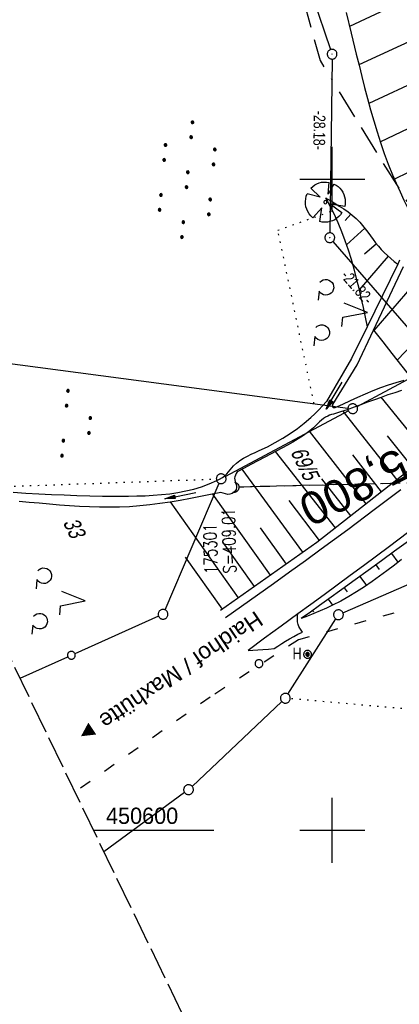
# Model space of a CAD drawing. Extents: x 508513 to 509174, y 450079 to 451036.
# Tile 28 of 51: x 508652 to 508710, y 450573 to 450724. Entities that reach past the tile are written whole.
import ezdxf
from ezdxf.enums import TextEntityAlignment as Align

# ---------------------------------------------------------------- set-up
doc = ezdxf.new("R2010")
doc.units = 0
doc.header["$LTSCALE"] = 10
doc.header["$MEASUREMENT"] = 0
for name, pattern in [('ACAD_ISO03W100', [30, 12, -18]), ('ACAD_ISO16W100', [73, 15, -6.5, 15, -6.5, 15, -7, 1, -7]), ('AUSGEZOGEN', [0]), ('LT00', [0]), ('LT12', [0.4, 0.3, -0.1]), ('LT14', [0.6, 0.5, -0.1]), ('LT17', [0.15, 0.1, -0.05]), ('PUNKTX2_STR', [0.6, 0.1, -0.5]), ('STRICHLINIE2', [0.375, 0.25, -0.125])]:
    doc.linetypes.add(name, pattern=pattern)
doc.layers.get('0').update_dxf_attribs({"linetype": 'LT00'})
for name, color, linetype in [('--EK_FBR', 250, 'LT00'), ('--EK_Haltung', 7, 'STRICHLINIE2'), ('--EK_Schacht-Text', 5, 'LT00'), ('--EK_ST-93-1', 30, 'LT17'), ('--EL_DFK_AB_L', 21, 'LT00'), ('--EL_DFK_AB_P', 7, 'LT00'), ('--EL_Haltung', 182, 'STRICHLINIE2'), ('ABSTAND', 8, 'LT00'), ('BAB-KABEL', 220, 'ACAD_ISO16W100'), ('DFK_AB_L', 21, 'LT00'), ('DFK_AB_P', 7, 'LT00'), ('DFK_FLUR_NR', 250, 'LT00'), ('DFK_GZPKT', 250, 'LT00'), ('DFK_KATASTER', 250, 'LT00'), ('DFK_NUTZUNG', 250, 'LT00'), ('DFK_NUTZUNGSGRENZE', 70, 'PUNKTX2_STR'), ('DFK_TOPO-SYM', 252, 'LT00'), ('DFK_VERMPKT', 252, 'LT00'), ('DL', 182, 'LT12'), ('ORTSRICHTUNG', 7, 'Continuous'), ('PFEIL', 140, 'AUSGEZOGEN'), ('V122_AFBR_BAB', 250, 'LT00'), ('V122_BAUM', 250, 'LT00'), ('V122_BOESCH', 250, 'LT00'), ('V122_BOSCHUNG', 250, 'LT00'), ('V122_EINFAHRT', 250, 'LT00'), ('V122_GRABEN', 250, 'LT00'), ('V122_RASTER', 250, 'LT00'), ('V122_RAUHGE', 250, 'LT00'), ('V122_UK_DURCH', 182, 'LT00'), ('WASSERLTG', 130, 'ACAD_ISO03W100')]:
    doc.layers.add(name, color=color, linetype=linetype)
doc.layers.add('-BLATT_122-RAND', color=7, linetype='LT14', plot=False)
doc.styles.add('Beschrift', font='ARIAL.TTF')
doc.styles.add('schachtbeschriftung', font='romans.shx', dxfattribs={"width": 0.75, "height": 2})
doc.styles.get("Standard").update_dxf_attribs({"font": 'ARIAL.TTF'})

# ---------------------------------------------------------------- blocks, each defined once
blk = doc.blocks.new('SYMB7010')
at = {"color": 0, "linetype": 'ByBlock'}
for points in [[(-0.031408, 0.499213), (-0.093728, 0.49134), (-0.15457, 0.475719), (-0.212975, 0.452595), (-0.268021, 0.422333), (-0.31884, 0.385411), (-0.36463, 0.342411), (-0.40467, 0.29401), (-0.438329, 0.240973), (-0.465074, 0.184136), (-0.484486, 0.124395), (-0.496256, 0.062692), (-0.5002, 0)], [(-0.5002, 0), (-0.496256, -0.062692), (-0.484486, -0.124395), (-0.465075, -0.184136), (-0.438329, -0.240973), (-0.404671, -0.29401), (-0.36463, -0.342411), (-0.31884, -0.385411), (-0.268021, -0.422333), (-0.212975, -0.452595), (-0.154571, -0.475719), (-0.093728, -0.49134), (-0.031408, -0.499213), (0.031408, -0.499213)], [(0.5002, 0), (0.496256, 0.062692), (0.484485, 0.124395), (0.465074, 0.184136), (0.438329, 0.240973), (0.40467, 0.29401), (0.36463, 0.342411), (0.31884, 0.385411), (0.268021, 0.422333), (0.212975, 0.452595), (0.15457, 0.475719), (0.093728, 0.49134), (0.031408, 0.499213), (-0.031408, 0.499213)], [(0.031408, -0.499213), (0.093728, -0.491341), (0.15457, -0.475719), (0.212975, -0.452595), (0.268021, -0.422333), (0.31884, -0.385411), (0.36463, -0.342411), (0.404671, -0.294011), (0.438329, -0.240974), (0.465075, -0.184136), (0.484486, -0.124395), (0.496256, -0.062692), (0.500201, 0)]]:
    blk.add_lwpolyline(points, dxfattribs=at)
blk = doc.blocks.new('SYMB7005')
at = {"color": 0, "linetype": 'ByBlock'}
for p, q in [((-0.5005, 0), (-0.496554, -0.062729)), ((-0.22, -0.04784), (-0.22, 0.04784)), ((-0.2, -0.101888), (-0.2, 0.101888)), ((-0.18, -0.134415), (-0.18, 0.134415)), ((-0.16, -0.158785), (-0.16, 0.158786)), ((-0.14, -0.175417), (-0.14, 0.175417)), ((-0.12, -0.190319), (-0.12, 0.190319)), ((-0.1, -0.201009), (-0.1, 0.201009)), ((-0.08, -0.210244), (-0.08, 0.210244)), ((-0.06, -0.216311), (-0.06, 0.216311)), ((-0.04, -0.22156), (-0.04, 0.22156)), ((0.01073, 0.225245), (-0.032092, 0.223205)), ((-0.02, -0.22353), (-0.02, 0.22353)), ((0, -0.22539), (0, 0.22559)), ((0.02, -0.22353), (0.02, 0.22353)), ((0.04, -0.22156), (0.04, 0.22156)), ((0.06, -0.216311), (0.06, 0.216311)), ((0.08, -0.210244), (0.08, 0.210244)), ((0.1, -0.201009), (0.1, 0.201009)), ((0.12, -0.190319), (0.12, 0.190319)), ((0.14, -0.175417), (0.14, 0.175417)), ((0.16, -0.158785), (0.16, 0.158785)), ((0.18, -0.134415), (0.18, 0.134415)), ((0.2, -0.101888), (0.2, 0.101888)), ((0.22, -0.047839), (0.22, 0.04784))]:
    blk.add_line(p, q, dxfattribs=at)
for points in [[(0.5005, 0), (0.496553, 0.062729), (0.484776, 0.124469), (0.465353, 0.184246), (0.438592, 0.241118), (0.404913, 0.294187), (0.364849, 0.342616), (0.319031, 0.385642), (0.268181, 0.422586), (0.213103, 0.452866), (0.154663, 0.476004), (0.093784, 0.491635), (0.031427, 0.499512), (-0.031427, 0.499512), (-0.093784, 0.491635), (-0.154663, 0.476004), (-0.213103, 0.452866), (-0.268181, 0.422586), (-0.319031, 0.385642), (-0.364849, 0.342616), (-0.404913, 0.294187), (-0.438592, 0.241118), (-0.465353, 0.184246), (-0.484776, 0.124469), (-0.496554, 0.062729), (-0.5005, 0)], [(-0.032092, 0.223205), (-0.073754, 0.213098), (-0.11275, 0.195289), (-0.147671, 0.170422), (-0.177255, 0.139395), (-0.200432, 0.10333), (-0.216366, 0.063531), (-0.224479, 0.021435), (-0.224479, -0.021435)], [(0.2255, 0), (0.221425, 0.042676), (0.209347, 0.08381), (0.189703, 0.121915), (0.163202, 0.155613), (0.130803, 0.183687), (0.093676, 0.205122), (0.053164, 0.219144), (0.01073, 0.225245)], [(0.01073, -0.225245), (0.053164, -0.219144), (0.093676, -0.205122), (0.130803, -0.183687), (0.163202, -0.155613), (0.189703, -0.121915), (0.209347, -0.08381), (0.221425, -0.042676), (0.2255, 0)], [(0.031427, -0.499513), (0.093784, -0.491635), (0.154663, -0.476004), (0.213103, -0.452866), (0.268182, -0.422587), (0.319031, -0.385642), (0.364849, -0.342616), (0.404913, -0.294187), (0.438592, -0.241118), (0.465354, -0.184247), (0.484776, -0.124469), (0.496554, -0.062729), (0.500501, 0)], [(-0.496554, -0.062729), (-0.484776, -0.124469), (-0.465353, -0.184246), (-0.438592, -0.241118), (-0.404913, -0.294187), (-0.364849, -0.342616), (-0.319031, -0.385642), (-0.268182, -0.422586), (-0.213103, -0.452866), (-0.154663, -0.476004), (-0.093784, -0.491635), (-0.031427, -0.499513), (0.031427, -0.499513)], [(-0.224479, -0.021435), (-0.216366, -0.063531), (-0.200432, -0.10333), (-0.177255, -0.139395), (-0.147671, -0.170422), (-0.11275, -0.195289), (-0.073754, -0.213098), (-0.032092, -0.223205), (0.01073, -0.225245)]]:
    blk.add_lwpolyline(points, dxfattribs=at)
blk = doc.blocks.new('SYMB7201')
at = {"color": 0, "linetype": 'ByBlock'}
for p, q in [((0, 0.385), (-0.11, 0.015)), ((-0.255, -0.385), (-0.115, -0.385)), ((0.445, -0.385), (0.585, -0.385))]:
    blk.add_line(p, q, dxfattribs=at)
for points in [[(0.25, 0.015), (0.11, 0.015), (0, 0.385)], [(-0.393816, -0.383308), (-0.416239, -0.362945), (-0.432849, -0.337617), (-0.442589, -0.308936), (-0.444836, -0.27873), (-0.439449, -0.248923), (-0.426769, -0.221415), (-0.407606, -0.197958), (-0.38318, -0.180047), (-0.355047, -0.168823), (-0.325, -0.165), (-0.294953, -0.168823), (-0.26682, -0.180047), (-0.242394, -0.197959), (-0.223231, -0.221415), (-0.210551, -0.248923), (-0.205164, -0.27873), (-0.207411, -0.308936), (-0.21715, -0.337617), (-0.233761, -0.362945), (-0.256184, -0.383308)], [(0.306185, -0.383308), (0.283761, -0.362945), (0.267151, -0.337617), (0.257411, -0.308936), (0.255164, -0.27873), (0.260552, -0.248923), (0.273231, -0.221415), (0.292394, -0.197958), (0.31682, -0.180047), (0.344953, -0.168823), (0.375, -0.165), (0.405047, -0.168823), (0.43318, -0.180047), (0.457606, -0.197959), (0.476769, -0.221415), (0.489449, -0.248923), (0.494836, -0.27873), (0.492589, -0.308936), (0.48285, -0.337617), (0.466239, -0.362945), (0.443816, -0.383308)]]:
    blk.add_lwpolyline(points, dxfattribs=at)
blk = doc.blocks.new('SYMB7110')
at = {"color": 0, "linetype": 'ByBlock'}
for p, q in [((-0.515, 0.392919), (-0.515, 0.367081)), ((-0.51, 0.362895), (-0.51, 0.397105)), ((-0.505, 0.399164), (-0.505, 0.360836)), ((-0.5, 0.360204), (-0.5, 0.399796)), ((-0.495, 0.399164), (-0.495, 0.360836)), ((-0.49, 0.362895), (-0.49, 0.397105)), ((-0.485, 0.392919), (-0.485, 0.367081)), ((-0.48, 0.379874), (-0.48, 0.380145)), ((-0.285, 0.392919), (-0.285, 0.367081)), ((-0.28, 0.362895), (-0.28, 0.397105)), ((-0.275, 0.399164), (-0.275, 0.360836)), ((-0.27, 0.360204), (-0.27, 0.399796)), ((-0.265, 0.399164), (-0.265, 0.360836)), ((-0.26, 0.362895), (-0.26, 0.397105)), ((-0.255, 0.392919), (-0.255, 0.367081)), ((-0.25, 0.379874), (-0.25, 0.380146)), ((0.255, 0.392919), (0.255, 0.367081)), ((0.26, 0.362895), (0.26, 0.397105)), ((0.265, 0.399164), (0.265, 0.360836)), ((0.27, 0.360204), (0.27, 0.399796)), ((0.275, 0.399164), (0.275, 0.360836)), ((0.28, 0.362895), (0.28, 0.397105)), ((0.285, 0.392919), (0.285, 0.367081)), ((0.29, 0.379874), (0.29, 0.380145)), ((0.485, 0.392919), (0.485, 0.367081)), ((0.49, 0.362895), (0.49, 0.397105)), ((0.495, 0.399164), (0.495, 0.360836)), ((0.5, 0.360204), (0.5, 0.399796)), ((0.505, 0.399164), (0.505, 0.360836)), ((0.51, 0.362895), (0.51, 0.397105)), ((0.515, 0.392919), (0.515, 0.367081)), ((0.52, 0.379874), (0.52, 0.380146)), ((-0.9, 0.012919), (-0.9, -0.012919)), ((-0.895, -0.017106), (-0.895, 0.017105)), ((-0.89, 0.019164), (-0.89, -0.019164)), ((-0.885, -0.019797), (-0.885, 0.019796)), ((-0.88, 0.019164), (-0.88, -0.019164)), ((-0.875, -0.017106), (-0.875, 0.017105)), ((-0.87, 0.012919), (-0.87, -0.012919)), ((-0.865, -0.000126), (-0.865, 0.000145)), ((-0.67, 0.012919), (-0.67, -0.012919)), ((-0.665, -0.017106), (-0.665, 0.017105)), ((-0.66, 0.019164), (-0.66, -0.019164)), ((-0.655, -0.019797), (-0.655, 0.019796)), ((-0.65, 0.019164), (-0.65, -0.019164)), ((-0.645, -0.017106), (-0.645, 0.017105)), ((-0.64, 0.012919), (-0.64, -0.012919)), ((-0.635, -0.000126), (-0.635, 0.000145)), ((-0.13, 0.012919), (-0.13, -0.012919)), ((-0.125, -0.017105), (-0.125, 0.017105)), ((-0.12, 0.019164), (-0.12, -0.019164)), ((-0.115, -0.019796), (-0.115, 0.019796)), ((-0.11, 0.019164), (-0.11, -0.019164)), ((-0.105, -0.017105), (-0.105, 0.017105)), ((-0.1, 0.012919), (-0.1, -0.012919)), ((-0.095, -0.000126), (-0.095, 0.000146)), ((0.1, 0.012919), (0.1, -0.012919)), ((0.105, -0.017105), (0.105, 0.017105)), ((0.11, 0.019164), (0.11, -0.019164)), ((0.115, -0.019796), (0.115, 0.019796)), ((0.12, 0.019164), (0.12, -0.019164)), ((0.125, -0.017105), (0.125, 0.017105)), ((0.13, 0.012919), (0.13, -0.012919)), ((0.135, -0.000126), (0.135, 0.000146)), ((0.64, 0.012919), (0.64, -0.012919)), ((0.645, -0.017105), (0.645, 0.017105)), ((0.65, 0.019164), (0.65, -0.019164)), ((0.655, -0.019796), (0.655, 0.019796)), ((0.66, 0.019164), (0.66, -0.019164)), ((0.665, -0.017105), (0.665, 0.017105)), ((0.67, 0.012919), (0.67, -0.012919)), ((0.675, -0.000126), (0.675, 0.000146)), ((0.87, 0.012919), (0.87, -0.012919)), ((0.875, -0.017105), (0.875, 0.017105)), ((0.88, 0.019164), (0.88, -0.019164)), ((0.885, -0.019796), (0.885, 0.019796)), ((0.89, 0.019164), (0.89, -0.019164)), ((0.895, -0.017105), (0.895, 0.017105)), ((0.9, 0.012919), (0.9, -0.012919)), ((0.905, -0.000126), (0.905, 0.000146)), ((-0.515, -0.367081), (-0.515, -0.392919)), ((-0.51, -0.397105), (-0.51, -0.362895)), ((-0.505, -0.360836), (-0.505, -0.399164)), ((-0.5, -0.399796), (-0.5, -0.360204)), ((-0.495, -0.360836), (-0.495, -0.399164)), ((-0.49, -0.397106), (-0.49, -0.362895)), ((-0.485, -0.367081), (-0.485, -0.392919)), ((-0.48, -0.380126), (-0.48, -0.379855)), ((-0.285, -0.367081), (-0.285, -0.392919)), ((-0.28, -0.397105), (-0.28, -0.362895)), ((-0.275, -0.360836), (-0.275, -0.399164)), ((-0.27, -0.399796), (-0.27, -0.360204)), ((-0.265, -0.360836), (-0.265, -0.399164)), ((-0.26, -0.397105), (-0.26, -0.362895)), ((-0.255, -0.367081), (-0.255, -0.392919)), ((-0.25, -0.380126), (-0.25, -0.379855)), ((0.255, -0.367081), (0.255, -0.392919)), ((0.26, -0.397105), (0.26, -0.362895)), ((0.265, -0.360836), (0.265, -0.399164)), ((0.27, -0.399796), (0.27, -0.360204)), ((0.275, -0.360836), (0.275, -0.399164)), ((0.28, -0.397105), (0.28, -0.362895)), ((0.285, -0.367081), (0.285, -0.392919)), ((0.29, -0.380126), (0.29, -0.379855)), ((0.485, -0.367081), (0.485, -0.392919)), ((0.49, -0.397105), (0.49, -0.362895)), ((0.495, -0.360836), (0.495, -0.399164)), ((0.5, -0.399796), (0.5, -0.360204)), ((0.505, -0.360836), (0.505, -0.399164)), ((0.51, -0.397105), (0.51, -0.362895)), ((0.515, -0.367081), (0.515, -0.392919)), ((0.52, -0.380126), (0.52, -0.379855))]:
    blk.add_line(p, q, dxfattribs=at)
for points in [[(-0.48, 0.38), (-0.481981, 0.388678), (-0.48753, 0.395637), (-0.49555, 0.399499), (-0.50445, 0.399499), (-0.51247, 0.395637), (-0.518019, 0.388678), (-0.52, 0.38), (-0.518019, 0.371322), (-0.51247, 0.364363), (-0.50445, 0.360501), (-0.49555, 0.360501), (-0.48753, 0.364363), (-0.481981, 0.371322), (-0.48, 0.38)], [(-0.25, 0.38), (-0.251981, 0.388678), (-0.25753, 0.395637), (-0.26555, 0.399499), (-0.27445, 0.399499), (-0.28247, 0.395637), (-0.288019, 0.388678), (-0.29, 0.38), (-0.288019, 0.371322), (-0.28247, 0.364363), (-0.27445, 0.360501), (-0.26555, 0.360501), (-0.25753, 0.364363), (-0.251981, 0.371322), (-0.25, 0.38)], [(0.29, 0.38), (0.288019, 0.388678), (0.28247, 0.395637), (0.27445, 0.399499), (0.26555, 0.399499), (0.25753, 0.395637), (0.251981, 0.388678), (0.25, 0.38), (0.251981, 0.371322), (0.25753, 0.364363), (0.26555, 0.360501), (0.27445, 0.360501), (0.28247, 0.364363), (0.288019, 0.371322), (0.29, 0.38)], [(0.52, 0.38), (0.518019, 0.388678), (0.51247, 0.395637), (0.50445, 0.399499), (0.495549, 0.399499), (0.48753, 0.395637), (0.481981, 0.388678), (0.48, 0.38), (0.481981, 0.371322), (0.48753, 0.364363), (0.495549, 0.360501), (0.50445, 0.360501), (0.51247, 0.364363), (0.518019, 0.371322), (0.52, 0.38)], [(-0.865, 0), (-0.866981, 0.008678), (-0.87253, 0.015637), (-0.88055, 0.019498), (-0.88945, 0.019498), (-0.89747, 0.015637), (-0.903019, 0.008678), (-0.905, 0)], [(-0.905, 0), (-0.903019, -0.008678), (-0.89747, -0.015637), (-0.88945, -0.019499), (-0.88055, -0.019499), (-0.87253, -0.015637), (-0.866981, -0.008678), (-0.865, 0)], [(-0.635, 0), (-0.636981, 0.008678), (-0.64253, 0.015637), (-0.65055, 0.019498), (-0.65945, 0.019498), (-0.66747, 0.015637), (-0.673019, 0.008678), (-0.675, 0)], [(-0.675, 0), (-0.673019, -0.008678), (-0.66747, -0.015637), (-0.65945, -0.019499), (-0.65055, -0.019499), (-0.64253, -0.015637), (-0.636981, -0.008678), (-0.635, 0)], [(-0.095, 0), (-0.096981, 0.008678), (-0.10253, 0.015637), (-0.11055, 0.019499), (-0.11945, 0.019499), (-0.12747, 0.015637), (-0.133019, 0.008678), (-0.135, 0)], [(-0.135, 0), (-0.133019, -0.008678), (-0.12747, -0.015637), (-0.11945, -0.019499), (-0.11055, -0.019499), (-0.10253, -0.015637), (-0.096981, -0.008678), (-0.095, 0)], [(0.135, 0), (0.133019, 0.008678), (0.12747, 0.015637), (0.11945, 0.019499), (0.11055, 0.019499), (0.10253, 0.015637), (0.096981, 0.008678), (0.095, 0)], [(0.095, 0), (0.096981, -0.008678), (0.10253, -0.015637), (0.11055, -0.019499), (0.11945, -0.019499), (0.12747, -0.015637), (0.133019, -0.008678), (0.135, 0)], [(0.675, 0), (0.673019, 0.008678), (0.66747, 0.015637), (0.65945, 0.019499), (0.65055, 0.019499), (0.64253, 0.015637), (0.636981, 0.008678), (0.635, 0)], [(0.635, 0), (0.636981, -0.008678), (0.64253, -0.015637), (0.65055, -0.019499), (0.65945, -0.019499), (0.66747, -0.015637), (0.673019, -0.008678), (0.675, 0)], [(0.905, 0), (0.903019, 0.008678), (0.89747, 0.015637), (0.88945, 0.019499), (0.88055, 0.019499), (0.87253, 0.015637), (0.866981, 0.008678), (0.865, 0)], [(0.865, 0), (0.866981, -0.008678), (0.87253, -0.015637), (0.88055, -0.019499), (0.88945, -0.019499), (0.89747, -0.015637), (0.903019, -0.008678), (0.905, 0)], [(-0.48, -0.38), (-0.481981, -0.371322), (-0.48753, -0.364363), (-0.49555, -0.360501), (-0.50445, -0.360501), (-0.51247, -0.364363), (-0.518019, -0.371322), (-0.52, -0.38), (-0.518019, -0.388678), (-0.51247, -0.395637), (-0.50445, -0.399499), (-0.49555, -0.399499), (-0.48753, -0.395637), (-0.481981, -0.388678), (-0.48, -0.38)], [(-0.25, -0.38), (-0.251981, -0.371322), (-0.25753, -0.364363), (-0.26555, -0.360501), (-0.27445, -0.360501), (-0.28247, -0.364363), (-0.288019, -0.371322), (-0.29, -0.38), (-0.288019, -0.388678), (-0.28247, -0.395637), (-0.27445, -0.399499), (-0.26555, -0.399499), (-0.25753, -0.395637), (-0.251981, -0.388678), (-0.25, -0.38)], [(0.29, -0.38), (0.288019, -0.371322), (0.28247, -0.364363), (0.27445, -0.360501), (0.26555, -0.360501), (0.25753, -0.364363), (0.251981, -0.371322), (0.25, -0.38), (0.251981, -0.388678), (0.25753, -0.395637), (0.26555, -0.399499), (0.27445, -0.399499), (0.28247, -0.395637), (0.288019, -0.388678), (0.29, -0.38)], [(0.52, -0.38), (0.518019, -0.371322), (0.51247, -0.364363), (0.50445, -0.360501), (0.495549, -0.360501), (0.48753, -0.364363), (0.481981, -0.371322), (0.48, -0.38), (0.481981, -0.388678), (0.48753, -0.395637), (0.495549, -0.399499), (0.50445, -0.399499), (0.51247, -0.395637), (0.518019, -0.388678), (0.52, -0.38)]]:
    blk.add_lwpolyline(points, dxfattribs=at)
blk = doc.blocks.new('SYMB7111')
at = {"color": 0, "linetype": 'ByBlock'}
for p, q in [((-0.13, 0.202919), (-0.13, 0.177081)), ((-0.125, 0.172895), (-0.125, 0.207105)), ((-0.12, 0.209164), (-0.12, 0.170836)), ((-0.115, 0.170204), (-0.115, 0.209796)), ((-0.11, 0.209164), (-0.11, 0.170836)), ((-0.105, 0.172895), (-0.105, 0.207105)), ((-0.1, 0.202919), (-0.1, 0.177081)), ((-0.095, 0.189874), (-0.095, 0.190146)), ((0.1, 0.202919), (0.1, 0.177081)), ((0.105, 0.172895), (0.105, 0.207105)), ((0.11, 0.209164), (0.11, 0.170836)), ((0.115, 0.170204), (0.115, 0.209796)), ((0.12, 0.209164), (0.12, 0.170836)), ((0.125, 0.172895), (0.125, 0.207105)), ((0.13, 0.202919), (0.13, 0.177081)), ((0.135, 0.189874), (0.135, 0.190146)), ((-0.515, -0.177081), (-0.515, -0.202919)), ((-0.51, -0.207105), (-0.51, -0.172895)), ((-0.505, -0.170836), (-0.505, -0.209164)), ((-0.5, -0.209796), (-0.5, -0.170204)), ((-0.495, -0.170836), (-0.495, -0.209164)), ((-0.49, -0.207105), (-0.49, -0.172895)), ((-0.485, -0.177081), (-0.485, -0.202919)), ((-0.48, -0.190126), (-0.48, -0.189854)), ((-0.285, -0.177081), (-0.285, -0.202919)), ((-0.28, -0.207105), (-0.28, -0.172895)), ((-0.275, -0.170836), (-0.275, -0.209164)), ((-0.27, -0.209796), (-0.27, -0.170204)), ((-0.265, -0.170836), (-0.265, -0.209164)), ((-0.26, -0.207105), (-0.26, -0.172895)), ((-0.255, -0.177081), (-0.255, -0.202919)), ((-0.25, -0.190126), (-0.25, -0.189854)), ((0.255, -0.177081), (0.255, -0.202919)), ((0.26, -0.207105), (0.26, -0.172895)), ((0.265, -0.170836), (0.265, -0.209164)), ((0.27, -0.209796), (0.27, -0.170204)), ((0.275, -0.170836), (0.275, -0.209164)), ((0.28, -0.207105), (0.28, -0.172895)), ((0.285, -0.177081), (0.285, -0.202919)), ((0.29, -0.190126), (0.29, -0.189854)), ((0.485, -0.177081), (0.485, -0.202919)), ((0.49, -0.207105), (0.49, -0.172895)), ((0.495, -0.170836), (0.495, -0.209164)), ((0.5, -0.209796), (0.5, -0.170204)), ((0.505, -0.170836), (0.505, -0.209164)), ((0.51, -0.207105), (0.51, -0.172895)), ((0.515, -0.177081), (0.515, -0.202919)), ((0.52, -0.190126), (0.52, -0.189854))]:
    blk.add_line(p, q, dxfattribs=at)
for points in [[(-0.095, 0.19), (-0.096981, 0.198678), (-0.10253, 0.205637), (-0.11055, 0.209499), (-0.11945, 0.209499), (-0.12747, 0.205637), (-0.133019, 0.198678), (-0.135, 0.19), (-0.133019, 0.181322), (-0.12747, 0.174363), (-0.11945, 0.170501), (-0.11055, 0.170501), (-0.10253, 0.174363), (-0.096981, 0.181322), (-0.095, 0.19)], [(0.135, 0.19), (0.133019, 0.198678), (0.12747, 0.205637), (0.11945, 0.209499), (0.11055, 0.209499), (0.10253, 0.205637), (0.096981, 0.198678), (0.095, 0.19), (0.096981, 0.181322), (0.10253, 0.174363), (0.11055, 0.170501), (0.11945, 0.170501), (0.12747, 0.174363), (0.133019, 0.181322), (0.135, 0.19)], [(-0.48, -0.19), (-0.481981, -0.181322), (-0.48753, -0.174363), (-0.49555, -0.170501), (-0.50445, -0.170501), (-0.51247, -0.174363), (-0.518019, -0.181322), (-0.52, -0.19), (-0.518019, -0.198678), (-0.51247, -0.205637), (-0.50445, -0.209499), (-0.49555, -0.209499), (-0.48753, -0.205637), (-0.481981, -0.198678), (-0.48, -0.19)], [(-0.25, -0.19), (-0.251981, -0.181322), (-0.25753, -0.174363), (-0.26555, -0.170501), (-0.27445, -0.170501), (-0.28247, -0.174363), (-0.288019, -0.181322), (-0.29, -0.19), (-0.288019, -0.198678), (-0.28247, -0.205637), (-0.27445, -0.209499), (-0.26555, -0.209499), (-0.25753, -0.205637), (-0.251981, -0.198678), (-0.25, -0.19)], [(0.29, -0.19), (0.288019, -0.181322), (0.28247, -0.174363), (0.27445, -0.170501), (0.26555, -0.170501), (0.25753, -0.174363), (0.251981, -0.181322), (0.25, -0.19), (0.251981, -0.198678), (0.25753, -0.205637), (0.26555, -0.209499), (0.27445, -0.209499), (0.28247, -0.205637), (0.288019, -0.198678), (0.29, -0.19)], [(0.52, -0.19), (0.518019, -0.181322), (0.51247, -0.174363), (0.50445, -0.170501), (0.49555, -0.170501), (0.48753, -0.174363), (0.481981, -0.181322), (0.48, -0.19), (0.481981, -0.198678), (0.48753, -0.205637), (0.49555, -0.209499), (0.50445, -0.209499), (0.51247, -0.205637), (0.518019, -0.198678), (0.52, -0.19)]]:
    blk.add_lwpolyline(points, dxfattribs=at)
blk = doc.blocks.new('SYMB0003')
at = {"color": 0, "linetype": 'ByBlock'}
for p, q in [((-0.015712, 0), (0.010166, 0.012015)), ((0, -0.021257), (-0.015712, 0)), ((0.010166, 0.012015), (0, -0.021257))]:
    blk.add_line(p, q, dxfattribs=at)
for points in [[(-0.031395, 0.499013), (-0.093691, 0.491144), (-0.154509, 0.475528), (-0.21289, 0.452414), (-0.267913, 0.422164), (-0.318712, 0.385257), (-0.364484, 0.342274), (-0.404509, 0.293893), (-0.438154, 0.240877), (-0.464888, 0.184062), (-0.484292, 0.124345), (-0.496058, 0.062667), (-0.5, 0)], [(-0.5, 0), (-0.496058, -0.062667), (-0.484292, -0.124345), (-0.464888, -0.184062), (-0.438154, -0.240877), (-0.404509, -0.293893), (-0.364485, -0.342274), (-0.318712, -0.385257), (-0.267914, -0.422164), (-0.21289, -0.452414), (-0.154509, -0.475529), (-0.093691, -0.491144), (-0.031395, -0.499014), (0.031395, -0.499014)], [(0.5, 0), (0.496057, 0.062667), (0.484292, 0.124345), (0.464888, 0.184062), (0.438153, 0.240877), (0.404509, 0.293893), (0.364484, 0.342274), (0.318712, 0.385257), (0.267913, 0.422164), (0.21289, 0.452414), (0.154509, 0.475528), (0.093691, 0.491144), (0.031395, 0.499013), (-0.031395, 0.499013)], [(0.031395, -0.499014), (0.093691, -0.491144), (0.154509, -0.475529), (0.21289, -0.452414), (0.267914, -0.422164), (0.318712, -0.385257), (0.364485, -0.342274), (0.404509, -0.293893), (0.438154, -0.240877), (0.464889, -0.184062), (0.484292, -0.124345), (0.496058, -0.062667), (0.5, 0)]]:
    blk.add_lwpolyline(points, dxfattribs=at)
blk = doc.blocks.new('SYMB1122')
at = {"color": 0, "linetype": 'ByBlock'}
for p, q in [((0.311075, 0.391979), (0.09863, 0.092887)), ((0.09863, 0.092887), (0.418246, 0.260377)), ((-0.475333, -0.172973), (-0.166954, -0.06134)), ((-0.166954, -0.06134), (-0.386962, -0.319059)), ((0.008901, -0.038997), (0.02494, -0.031273)), ((0.377481, -0.336756), (0.093097, -0.145464)), ((0.093097, -0.145464), (0.215406, -0.456826)), ((0.022929, -0.501191), (-0.043246, -0.49913))]:
    blk.add_line(p, q, dxfattribs=at)
for points in [[(-0.316355, 0.394287), (-0.266036, 0.429988), (-0.211684, 0.459185), (-0.154136, 0.481431), (-0.094277, 0.496382), (-0.033028, 0.50381), (0.028669, 0.503599)], [(0.028669, 0.503599), (0.089866, 0.495753), (0.149621, 0.480392), (0.207015, 0.457753), (0.261166, 0.428184), (0.31124, 0.39214)], [(-0.508141, 0.010932), (-0.503002, 0.073258), (-0.489922, 0.134413), (-0.469118, 0.19339), (-0.440931, 0.249215), (-0.405825, 0.300971)], [(-0.316293, 0.394214), (-0.150355, 0.155979), (-0.405806, 0.30112)], [(0.418338, 0.260323), (0.450658, 0.204641), (0.475368, 0.14519), (0.492037, 0.083003), (0.500376, 0.019163), (0.500238, -0.045218), (0.491628, -0.109022), (0.474694, -0.171137), (0.449731, -0.230483), (0.417173, -0.286026), (0.377588, -0.336801)], [(-0.475728, -0.172816), (-0.494391, -0.113127), (-0.505255, -0.05154), (-0.508141, 0.010932)], [(-0.02494, 0.031273), (-0.036039, 0.017355), (-0.04, 0)], [(-0.04, 0), (-0.036039, -0.017355), (-0.02494, -0.031273), (-0.008901, -0.038997), (0.008901, -0.038997)], [(0.008901, 0.038997), (-0.008901, 0.038997), (-0.02494, 0.031273)], [(0.04, 0), (0.036039, 0.017355), (0.02494, 0.031273), (0.008901, 0.038997)], [(0.02494, -0.031273), (0.036039, -0.017355), (0.04, 0)], [(-0.043246, -0.49913), (-0.108608, -0.48859), (-0.172076, -0.469745), (-0.232599, -0.442906), (-0.289176, -0.408519), (-0.340869, -0.367153), (-0.386823, -0.319492)], [(0.215414, -0.456858), (0.153338, -0.479878), (0.088821, -0.494738), (0.022929, -0.501191)]]:
    blk.add_lwpolyline(points, dxfattribs=at)
blk = doc.blocks.new('Pfreil3')
at = {"layer": 'PFEIL'}
blk.add_hatch(color=256, dxfattribs=at).paths.add_polyline_path([(-1.55, 0.27), (-1.55, -0.27), (0, 0)])
for p, q in [((-1.55, 0), (-4.83, 0)), ((-1.55, -0.27), (-1.55, 0.27)), ((-1.55, 0.27), (0, 0)), ((0, 0), (-1.55, -0.27))]:
    blk.add_line(p, q, dxfattribs=at)
blk = doc.blocks.new('SYMB1107')
at = {"color": 0, "linetype": 'ByBlock'}
for points in [[(-0.2, 0), (-0.196157, 0.039018), (-0.184776, 0.076537), (-0.166294, 0.111114), (-0.141421, 0.141421), (-0.111114, 0.166294), (-0.076537, 0.184776), (-0.039018, 0.196157), (0, 0.2)], [(0, 0.2), (0.039018, 0.196157), (0.076537, 0.184776), (0.111114, 0.166294), (0.141421, 0.141421), (0.166294, 0.111114), (0.184776, 0.076537), (0.196157, 0.039018), (0.2, 0)]]:
    blk.add_lwpolyline(points, dxfattribs=at)

msp = doc.modelspace()

# ---------------------------------------------------------------- linework, layer by layer
at = {"layer": '--EK_FBR'}
for points in [[(508683.59, 450632.7), (508686.05, 450634.44), (508688.51, 450636.19), (508690.96, 450637.93), (508693.41, 450639.69), (508695.86, 450641.45), (508698.29, 450643.22), (508702.39, 450646.23), (508706.45, 450649.28), (508710.5, 450652.36)], [(508711.55, 450645.69), (508708.79, 450643.6), (508706.79, 450642.1), (508704.78, 450640.61), (508702.77, 450639.13), (508700.75, 450637.66), (508698.73, 450636.18), (508696.71, 450634.71), (508694.69, 450633.24), (508692.15, 450631.37), (508689.61, 450629.5), (508687.07, 450627.63)]]:
    msp.add_lwpolyline(points, dxfattribs=at)
at = {"layer": '--EK_Haltung'}
msp.add_line((508826.39, 450656.13), (508685.61, 450652.71), dxfattribs=at)
at = {"layer": '--EL_DFK_AB_L'}
for p, q in [((508679.09, 450780.27), (508699.73, 450719.91)), ((508699.96, 450718.45), (508699.63, 450691.77)), ((508713.45, 450675.11), (508700.11, 450690.45))]:
    msp.add_line(p, q, dxfattribs=at)
at = {"layer": '--EL_Haltung'}
msp.add_line((508826.39, 450656.13), (508685.61, 450652.71), dxfattribs=at)
at = {"layer": '-BLATT_122-RAND'}
msp.add_lwpolyline([(508512.7, 450911.31), (508915.59, 450078.66), (509173.94, 450203.66), (508771.04, 451036.31), (508512.7, 450911.31)], dxfattribs=at)
at = {"layer": 'BAB-KABEL', "ltscale": 0.03, "flags": 128}
msp.add_lwpolyline([(508612.71, 450959.7), (508614.65, 450954.69), (508622.36, 450920.86), (508627.49, 450900.73), (508646.33, 450865.65), (508650.82, 450856.03), (508655.09, 450845.99), (508665.58, 450821.15), (508674.15, 450797.79), (508681.01, 450776.17), (508688.06, 450755.24), (508698.12, 450718.22), (508716.31, 450688.67), (508734.27, 450678.41), (508740.7, 450663.21), (508731.5, 450645.69), (508737.09, 450632.51), (508755.8, 450615.5), (508783.31, 450588.25), (508796.06, 450566.7), (508804.42, 450547.88), (508805.85, 450544.01), (508814.36, 450522.45), (508823.98, 450499.02), (508835.94, 450468.9), (508838.08, 450464.72), (508846.41, 450448.26), (508854.77, 450432.23), (508871.49, 450399.58), (508880.53, 450382.87), (508893.18, 450359.11), (508905.48, 450338.79), (508916.76, 450320.16), (508928.2, 450300.35), (508931.61, 450292.51), (508935.88, 450281.54), (508942.55, 450253.02), (508950.58, 450230.48), (508952.11, 450227.24), (508962.53, 450209.48), (508960.48, 450205.73), (508963.39, 450199.37), (508968.17, 450193.06), (508993.1, 450156.36), (508997.12, 450135.56), (509000.61, 450119.8)], dxfattribs=at)
at = {"layer": 'DFK_AB_L'}
for p, q in [((508679.09, 450780.27), (508699.73, 450719.91)), ((508699.96, 450718.45), (508699.63, 450691.77)), ((508713.45, 450675.11), (508700.11, 450690.45))]:
    msp.add_line(p, q, dxfattribs=at)
at = {"layer": 'DFK_KATASTER'}
for p, q in [((508634.53, 450673.82), (508702.4, 450664.86)), ((508703.8, 450665.11), (508714.25, 450670.73)), ((508702.48, 450664.41), (508683.6, 450654.35)), ((508674.31, 450633.88), (508682.64, 450653.31)), ((508701.64, 450633.42), (508725.65, 450643.86)), ((508673.33, 450632.88), (508660.48, 450627.14)), ((508693.19, 450620.93), (508700.55, 450632.49)), ((508652.06, 450623.37), (508659.38, 450626.65)), ((508678.47, 450606.77), (508692.25, 450619.78)), ((508677.32, 450605.82), (508664.92, 450596.72))]:
    msp.add_line(p, q, dxfattribs=at)
at = {"layer": 'DFK_NUTZUNGSGRENZE', "ltscale": 0.2}
for p, q in [((508691.64, 450692.18), (508699.67, 450695.02)), ((508697.19, 450665.55), (508691.64, 450692.18)), ((508637.98, 450652.39), (508682.19, 450653.97)), ((508754.91, 450614.79), (508693.54, 450620.23))]:
    msp.add_line(p, q, dxfattribs=at)
at = {"layer": 'DL'}
msp.add_line((508826.39, 450656.13), (508685.61, 450652.71), dxfattribs=at)
at = {"layer": 'V122_AFBR_BAB'}
for points in [[(508683.59, 450632.7), (508686.05, 450634.44), (508688.51, 450636.19), (508690.96, 450637.93), (508693.41, 450639.69), (508695.86, 450641.45), (508698.29, 450643.22), (508702.39, 450646.23), (508706.45, 450649.28), (508710.5, 450652.36)], [(508711.55, 450645.69), (508708.79, 450643.6), (508706.79, 450642.1), (508704.78, 450640.61), (508702.77, 450639.13), (508700.75, 450637.66), (508698.73, 450636.18), (508696.71, 450634.71), (508694.69, 450633.24), (508692.15, 450631.37), (508689.61, 450629.5), (508687.07, 450627.63)]]:
    msp.add_lwpolyline(points, dxfattribs=at)
at = {"layer": 'V122_BOESCH'}
for points in [[(508702.12, 450725.6), (508702.91, 450722.41), (508703.69, 450719.23), (508704.11, 450717.51), (508704.54, 450715.8), (508704.97, 450714.08), (508705.41, 450712.38), (508705.88, 450710.67), (508706.36, 450708.98), (508706.87, 450707.29), (508707.41, 450705.62), (508707.99, 450703.95), (508708.6, 450702.31), (508709.25, 450700.68), (508709.81, 450699.38), (508710.4, 450698.09), (508711, 450696.81), (508711.61, 450695.54), (508712.23, 450694.27)], [(508698.97, 450697.14), (508699.26, 450696.61), (508699.54, 450696.09), (508700.22, 450694.74), (508700.85, 450693.37), (508701.42, 450691.98), (508701.95, 450690.57), (508702.43, 450689.14), (508702.88, 450687.7), (508703.3, 450686.24), (508703.69, 450684.77), (508704.05, 450683.29), (508704.4, 450681.8), (508704.73, 450680.31), (508705.06, 450678.82), (508705.38, 450677.32)], [(508698.97, 450697.14), (508699.68, 450696.73), (508700.38, 450696.31), (508701.08, 450695.88), (508701.76, 450695.44), (508702.42, 450694.97), (508703.05, 450694.48), (508703.65, 450693.95), (508704.22, 450693.39), (508704.65, 450692.9), (508705.07, 450692.38), (508705.47, 450691.85), (508705.87, 450691.31), (508706.26, 450690.77), (508706.66, 450690.24), (508707.08, 450689.71), (508707.52, 450689.21), (508707.99, 450688.73), (508708.48, 450688.27), (508709, 450687.82), (508709.52, 450687.39), (508710.05, 450686.96)], [(508706.35, 450676.8), (508707.74, 450675.02), (508709.14, 450673.24), (508710.67, 450671.3), (508712.19, 450669.37)], [(508728.1, 450669.99), (508728.02, 450669.62), (508727.92, 450669.26), (508727.8, 450668.91), (508727.64, 450668.58), (508727.42, 450668.21), (508727.15, 450667.88), (508726.84, 450667.59), (508713.71, 450656.8), (508697.63, 450644.22), (508682.82, 450633.75)], [(508733.73, 450662.03), (508732.45, 450660.88), (508731.16, 450659.74), (508729.86, 450658.61), (508728.3, 450657.26), (508726.73, 450655.92), (508725.15, 450654.6), (508723.55, 450653.3), (508721.84, 450651.95), (508720.12, 450650.62), (508718.38, 450649.3), (508716.62, 450648), (508714.87, 450646.71), (508713.1, 450645.42), (508711.33, 450644.14), (508709.56, 450642.86), (508707.55, 450641.4), (508705.53, 450639.94), (508703.51, 450638.48), (508701.49, 450637.02), (508699.47, 450635.56), (508698.06, 450634.55), (508696.65, 450633.54), (508695.24, 450632.54)], [(508710.65, 450641.62), (508709.53, 450640.75), (508708.4, 450639.88), (508707.26, 450639.04), (508706.1, 450638.21), (508704.93, 450637.41), (508703.74, 450636.64), (508702.53, 450635.91), (508701.3, 450635.22), (508700.05, 450634.57), (508699.1, 450634.13), (508698.15, 450633.71), (508697.18, 450633.31), (508696.21, 450632.92), (508695.24, 450632.54)]]:
    msp.add_lwpolyline(points, dxfattribs=at)
at = {"layer": 'V122_BOSCHUNG'}
for p, q in [((508716.34, 450729.91), (508702.65, 450723.45)), ((508718.89, 450724.44), (508704.1, 450717.55)), ((508721.42, 450719.02), (508705.62, 450711.61)), ((508723.95, 450713.67), (508707.38, 450705.72)), ((508726.53, 450708.37), (508709.55, 450699.99)), ((508700.26, 450696.38), (508699.8, 450695.6)), ((508702.83, 450694.65), (508701.98, 450693.67)), ((508704.98, 450692.5), (508702.17, 450689.94)), ((508706.77, 450690.1), (508704.95, 450688.48)), ((508708.6, 450688.16), (508704.12, 450683.03)), ((508713.2, 450684.63), (508706.36, 450676.78)), ((508717.83, 450680.42), (508709.94, 450672.22)), ((508714.71, 450657.63), (508707.53, 450666.51)), ((508709.94, 450653.85), (508701.68, 450664.4)), ((508705.21, 450650.16), (508696.48, 450661.31)), ((508712.35, 450655.74), (508708.48, 450660.59)), ((508700.49, 450646.46), (508691.3, 450658.19)), ((508707.58, 450652.01), (508703.15, 450657.66)), ((508695.49, 450642.71), (508686.16, 450655.46)), ((508702.85, 450648.31), (508698.41, 450653.97)), ((508685.6, 450635.71), (508675.16, 450650.44)), ((508690.51, 450639.19), (508681.64, 450651.65)), ((508698.02, 450644.53), (508693.36, 450650.69)), ((508692.95, 450640.91), (508688.99, 450646.49)), ((508688.04, 450637.45), (508683.24, 450644.23)), ((508683.16, 450633.99), (508677.48, 450641.98)), ((508709.1, 450642.53), (508710.08, 450641.18)), ((508706.67, 450640.77), (508707.18, 450640.06)), ((508704.24, 450639), (508705.25, 450637.62)), ((508701.81, 450637.25), (508702.26, 450636.63)), ((508699.38, 450635.5), (508700.04, 450634.57)), ((508696.95, 450633.76), (508697.09, 450633.55))]:
    msp.add_line(p, q, dxfattribs=at)
at = {"layer": 'V122_EINFAHRT'}
for points in [[(508695.4, 450630.46), (508695.2, 450630.74), (508695.02, 450631.04), (508694.86, 450631.33), (508694.75, 450631.64), (508694.67, 450632.03), (508694.65, 450632.42), (508694.66, 450632.83), (508694.69, 450633.24)], [(508691.08, 450627.93), (508691.66, 450628.32), (508692.24, 450628.7), (508692.83, 450629.07), (508693.42, 450629.43), (508694.07, 450629.79), (508694.73, 450630.13), (508695.4, 450630.46)], [(508687.07, 450627.63), (508687.82, 450627.68), (508688.58, 450627.73), (508689.34, 450627.78), (508690.21, 450627.85), (508691.08, 450627.93)]]:
    msp.add_lwpolyline(points, dxfattribs=at)
at = {"layer": 'V122_GRABEN'}
for points in [[(508710.98, 450669.08), (508709.78, 450668.75), (508708.58, 450668.37), (508707.4, 450667.95), (508706.22, 450667.49), (508705.05, 450667), (508703.89, 450666.49), (508702.73, 450665.96), (508701.57, 450665.41), (508700.41, 450664.87)], [(508710.62, 450667.54), (508709.58, 450667.21), (508708.54, 450666.87), (508707.5, 450666.5), (508706.46, 450666.12), (508705.43, 450665.74), (508704.39, 450665.35), (508703.35, 450664.98), (508702.3, 450664.61), (508701.25, 450664.27), (508700.19, 450663.94), (508699.89, 450663.86), (508699.59, 450663.76), (508699.29, 450663.64), (508698.95, 450663.46), (508698.63, 450663.25), (508698.33, 450663), (508698.06, 450662.74), (508697.8, 450662.48), (508697.1, 450661.82), (508696.36, 450661.21), (508695.58, 450660.65), (508694.78, 450660.12), (508693.95, 450659.62), (508693.1, 450659.14), (508692.24, 450658.68), (508691.38, 450658.23), (508690.51, 450657.79), (508689.64, 450657.34), (508688.57, 450656.78), (508687.51, 450656.21), (508686.46, 450655.63), (508685.41, 450655.05), (508685.26, 450654.81), (508685.13, 450654.56), (508685.03, 450654.32), (508685, 450654.07), (508685.02, 450653.84), (508685.08, 450653.6), (508685.16, 450653.36), (508685.24, 450653.12), (508685.29, 450652.88), (508685.29, 450652.64), (508685.22, 450652.36), (508685.06, 450652.1), (508684.85, 450651.88), (508684.61, 450651.72), (508684.29, 450651.62), (508683.95, 450651.61), (508683.59, 450651.67), (508683.23, 450651.77), (508682.86, 450651.9), (508681.31, 450651.58), (508679.76, 450651.27), (508678.21, 450650.97), (508676.65, 450650.69), (508675.1, 450650.43), (508673.54, 450650.2), (508671.99, 450650), (508670.43, 450649.83), (508668.87, 450649.71), (508667.33, 450649.64), (508665.8, 450649.62), (508664.26, 450649.63), (508662.72, 450649.67), (508661.18, 450649.74), (508659.63, 450649.84), (508658.09, 450649.96), (508656.55, 450650.09), (508655, 450650.23), (508653.46, 450650.37), (508651.91, 450650.52)], [(508651, 450651.92), (508652.95, 450651.81), (508654.91, 450651.7), (508656.86, 450651.6), (508658.82, 450651.51), (508660.79, 450651.43), (508662.75, 450651.38), (508664.73, 450651.34), (508666.71, 450651.32), (508668.7, 450651.33), (508669.97, 450651.36), (508671.24, 450651.4), (508672.51, 450651.47), (508673.77, 450651.57), (508675.03, 450651.71), (508676.28, 450651.89), (508677.52, 450652.13), (508678.73, 450652.42), (508679.93, 450652.78), (508681.11, 450653.21), (508682.26, 450653.72), (508682.7, 450653.94), (508683.12, 450654.18), (508683.5, 450654.47), (508683.79, 450654.75), (508684.06, 450655.05), (508684.31, 450655.36), (508684.57, 450655.67), (508684.83, 450655.97), (508685.3, 450656.42), (508685.82, 450656.81), (508686.38, 450657.16), (508686.96, 450657.48), (508687.56, 450657.77), (508688.18, 450658.05), (508688.79, 450658.33), (508690.03, 450658.92), (508691.24, 450659.55), (508692.41, 450660.22), (508693.55, 450660.94), (508694.64, 450661.7), (508695.7, 450662.52), (508696.7, 450663.39), (508697.32, 450663.99), (508697.93, 450664.6), (508698.52, 450665.22), (508699.11, 450665.85)], [(508700.41, 450664.87), (508700.26, 450664.87), (508700.14, 450664.91), (508700.07, 450665.03), (508700.07, 450665.2), (508700.1, 450665.4)]]:
    msp.add_lwpolyline(points, dxfattribs=at)
at = {"layer": 'V122_RASTER'}
for p, q in [((508700, 450695), (508700, 450705)), ((508695, 450700), (508705, 450700)), ((508700, 450595), (508700, 450605)), ((508681.83, 450600), (508663.33, 450600)), ((508705, 450600), (508695, 450600))]:
    msp.add_line(p, q, dxfattribs=at)
at = {"layer": 'V122_RAUHGE'}
for points in [[(508710.32, 450687.58), (508710.05, 450686.96), (508705.38, 450677.32), (508702.95, 450672.48), (508699.11, 450665.85)], [(508700.1, 450665.4), (508703.83, 450671.52), (508706.35, 450676.8), (508710.93, 450686.6)]]:
    msp.add_lwpolyline(points, dxfattribs=at)
at = {"layer": 'WASSERLTG', "ltscale": 0.015}
msp.add_lwpolyline([(508792.86, 450567.09), (508792.36, 450567.07), (508791.31, 450567.04), (508788.36, 450567.44), (508772.35, 450595.95), (508732.72, 450634.96), (508726.8, 450638.25), (508694.81, 450629.27), (508681.22, 450620.46), (508660.49, 450605.87)], dxfattribs=at)

# ---------------------------------------------------------------- block references
at = {"layer": '--EL_DFK_AB_P', "xscale": 1.500000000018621, "yscale": 1.5, "zscale": 1.5, "rotation": 264.7377099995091}
for p in [(508699.97, 450719.2), (508699.62, 450691.02)]:
    msp.add_blockref('SYMB0003', p, dxfattribs=at)
at = {"layer": 'DFK_AB_P', "xscale": 1.500000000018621, "yscale": 1.5, "zscale": 1.5, "rotation": 264.7377099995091}
for p in [(508699.97, 450719.2), (508699.62, 450691.02)]:
    msp.add_blockref('SYMB0003', p, dxfattribs=at)
at = {"layer": 'DFK_GZPKT', "xscale": 1.500000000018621, "yscale": 1.5, "zscale": 1.5, "rotation": 264.7377099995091}
for p in [(508703.14, 450664.76), (508682.94, 450654), (508674.01, 450633.19), (508700.95, 450633.12), (508692.79, 450620.3), (508677.92, 450606.26)]:
    msp.add_blockref('SYMB7010', p, dxfattribs=at)
at = {"layer": 'DFK_NUTZUNG', "yscale": 10, "zscale": 10}
for name, p, xscale, rotation in [('SYMB7110', (508677.72, 450699.93), 9.999999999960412, 264.7377000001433), ('SYMB7201', (508701.56, 450679.91), 10.00000000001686, 264.7377100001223), ('SYMB7111', (508660.84, 450662.36), 9.999999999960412, 264.7377000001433), ('SYMB7201', (508658.23, 450635.61), 10.00000000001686, 264.7377100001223)]:
    msp.add_blockref(name, p, dxfattribs=dict(at, xscale=xscale, rotation=rotation))
at = {"layer": 'DFK_VERMPKT', "xscale": 1.200000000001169, "yscale": 1.200000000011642, "zscale": 1.2, "rotation": 264.7377100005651}
for name, p in [('SYMB7005', (508696.2, 450627.04)), ('SYMB7010', (508659.93, 450626.9)), ('SYMB7010', (508688.74, 450625.62))]:
    msp.add_blockref(name, p, dxfattribs=at)
at = {"layer": 'PFEIL'}
for p, rotation in [((508699.07, 450664.67), 239.8468257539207), ((508674.3, 450650.94), 191.3036874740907)]:
    msp.add_blockref('Pfreil3', p, dxfattribs=dict(at, rotation=rotation))
at = {"layer": 'V122_BAUM', "xscale": 6.1, "yscale": 6.1, "zscale": 6.1, "rotation": 295.821}
msp.add_blockref('SYMB1122', (508698.93, 450696.48), dxfattribs=at)
at = {"layer": 'V122_UK_DURCH', "xscale": 3.999999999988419, "yscale": 4.000000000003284, "zscale": 4, "rotation": 260}
msp.add_blockref('SYMB1107', (508684.86, 450652.69), dxfattribs=at)

# ---------------------------------------------------------------- texts
at = {"layer": '--EK_Schacht-Text', "style": 'schachtbeschriftung', "width": 0.75}
for s, p in [('S=409.01', (508685.26, 450639.5)), ('175301', (508682.38, 450639.43))]:
    msp.add_text(s, height=2, rotation=-268.6027, dxfattribs=at).set_placement(p)
at = {"layer": '--EK_ST-93-1', "style": 'Beschrift'}
msp.add_text('175,800', height=5, rotation=-153.2717, dxfattribs=at).set_placement((508718.07, 450660.11), align=Align.MIDDLE_LEFT)
at = {"layer": 'ABSTAND', "width": 0.75}
for s, rotation, p in [('-28.18-', -90.7113, (508697.16, 450710.51)), ('-21.82-', -48.9937, (508701.19, 450685.1))]:
    msp.add_text(s, height=1.8, rotation=rotation, dxfattribs=at).set_placement(p)
at = {"layer": 'DFK_FLUR_NR', "oblique": 13.754, "width": 0.75}
for s, p in [('69/5', (508693.52, 450658.16)), ('33', (508658.59, 450647.3))]:
    msp.add_text(s, height=2.5, rotation=295.821, dxfattribs=at).set_placement(p)
at = {"layer": 'DFK_TOPO-SYM', "width": 0.75}
msp.add_text('H', height=1.8, rotation=0.0012, dxfattribs=at).set_placement((508693.91, 450626.27))
at = {"layer": 'ORTSRICHTUNG', "insert": (508674.22, 450624.42), "char_height": 2.5, "attachment_point": 8, "rotation": 214.0237, "style": 'Beschrift'}
msp.add_mtext('Haidhof / Maxhütte ►', dxfattribs=at)
at = {"layer": 'V122_RASTER', "width": 0.951}
msp.add_text(' 450600', height=2.5, rotation=0.0004, dxfattribs=at).set_placement((508664.33, 450601))

doc.saveas('drawing.dxf')
